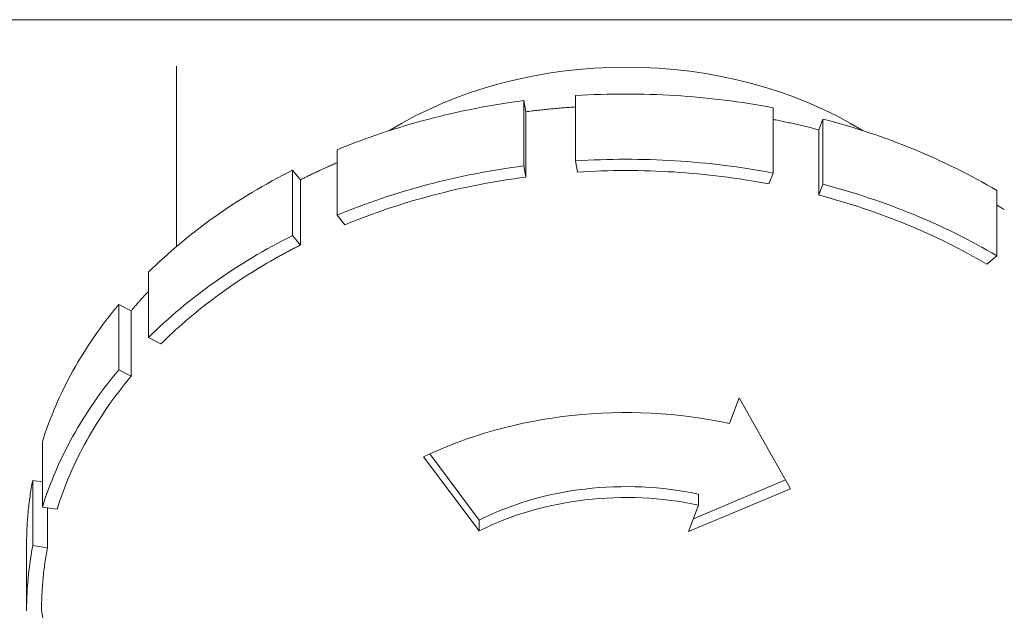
# Model space of a CAD drawing. Header units: millimetres. Extents: x -90830 to 24172, y -102460 to 73669.
# Tile 147 of 198: x 2638 to 2672, y 53300 to 53320. Entities that reach past the tile are written whole.
import ezdxf

# ---------------------------------------------------------------- set-up
doc = ezdxf.new("R2010")
doc.units = ezdxf.units.MM
doc.layers.add('at_Entity', color=253, linetype='Continuous', lineweight=9)

msp = doc.modelspace()

# ---------------------------------------------------------------- linework, layer by layer
at = {"layer": 'at_Entity'}
for p, q in [((2164.415, 53320.138), (3638.113, 53320.138)), ((2643.444, 53318.538), (2643.444, 53312.333)), ((2656.173, 53318.283), (2655.636, 53318.186)), ((2656.715, 53318.362), (2656.173, 53318.283)), ((2657.261, 53318.424), (2656.715, 53318.362)), ((2657.81, 53318.469), (2657.261, 53318.424)), ((2658.361, 53318.495), (2657.81, 53318.469)), ((2658.913, 53318.504), (2658.361, 53318.495)), ((2659.465, 53318.495), (2658.913, 53318.504)), ((2660.016, 53318.469), (2659.465, 53318.495)), ((2660.565, 53318.424), (2660.016, 53318.469)), ((2661.111, 53318.362), (2660.565, 53318.424)), ((2661.653, 53318.283), (2661.111, 53318.362)), ((2662.19, 53318.186), (2661.653, 53318.283)), ((2654.582, 53317.941), (2654.066, 53317.793)), ((2655.105, 53318.072), (2654.582, 53317.941)), ((2655.636, 53318.186), (2655.105, 53318.072)), ((2662.721, 53318.072), (2662.19, 53318.186)), ((2663.245, 53317.941), (2662.721, 53318.072)), ((2663.761, 53317.793), (2663.245, 53317.941)), ((2653.559, 53317.629), (2653.061, 53317.448)), ((2654.066, 53317.793), (2653.559, 53317.629)), ((2657.818, 53317.559), (2657.605, 53317.55)), ((2658.032, 53317.567), (2657.818, 53317.559)), ((2658.246, 53317.573), (2658.032, 53317.567)), ((2658.459, 53317.577), (2658.246, 53317.573)), ((2658.673, 53317.58), (2658.459, 53317.577)), ((2658.887, 53317.581), (2658.673, 53317.58)), ((2659.101, 53317.58), (2658.887, 53317.581)), ((2659.315, 53317.578), (2659.101, 53317.58)), ((2659.529, 53317.574), (2659.315, 53317.578)), ((2659.743, 53317.568), (2659.529, 53317.574)), ((2659.957, 53317.561), (2659.743, 53317.568)), ((2660.17, 53317.552), (2659.957, 53317.561)), ((2664.268, 53317.629), (2663.761, 53317.793)), ((2664.765, 53317.448), (2664.268, 53317.629)), ((2652.575, 53317.252), (2652.1, 53317.04)), ((2653.061, 53317.448), (2652.575, 53317.252)), ((2654.559, 53317.232), (2654.351, 53317.197)), ((2654.769, 53317.265), (2654.559, 53317.232)), ((2654.979, 53317.296), (2654.769, 53317.265)), ((2655.189, 53317.326), (2654.979, 53317.296)), ((2655.399, 53317.354), (2655.189, 53317.326)), ((2655.399, 53317.354), (2655.466, 53316.97)), ((2655.399, 53315.109), (2655.399, 53317.354)), ((2657.391, 53317.539), (2657.178, 53317.526)), ((2657.178, 53317.526), (2657.178, 53315.281)), ((2657.605, 53317.55), (2657.391, 53317.539)), ((2660.384, 53317.542), (2660.17, 53317.552)), ((2660.597, 53317.529), (2660.384, 53317.542)), ((2660.81, 53317.515), (2660.597, 53317.529)), ((2661.023, 53317.5), (2660.81, 53317.515)), ((2661.236, 53317.482), (2661.023, 53317.5)), ((2661.448, 53317.463), (2661.236, 53317.482)), ((2661.66, 53317.443), (2661.448, 53317.463)), ((2661.872, 53317.421), (2661.66, 53317.443)), ((2662.084, 53317.397), (2661.872, 53317.421)), ((2662.295, 53317.371), (2662.084, 53317.397)), ((2662.506, 53317.344), (2662.295, 53317.371)), ((2662.716, 53317.315), (2662.506, 53317.344)), ((2662.926, 53317.285), (2662.716, 53317.315)), ((2663.136, 53317.253), (2662.926, 53317.285)), ((2663.345, 53317.219), (2663.136, 53317.253)), ((2663.554, 53317.184), (2663.345, 53317.219)), ((2665.252, 53317.252), (2664.765, 53317.448)), ((2665.727, 53317.04), (2665.252, 53317.252)), ((2652.1, 53317.04), (2651.638, 53316.814)), ((2652.903, 53316.908), (2652.699, 53316.861)), ((2653.108, 53316.954), (2652.903, 53316.908)), ((2653.314, 53316.999), (2653.108, 53316.954)), ((2653.52, 53317.042), (2653.314, 53316.999)), ((2653.727, 53317.083), (2653.52, 53317.042)), ((2653.934, 53317.123), (2653.727, 53317.083)), ((2654.142, 53317.161), (2653.934, 53317.123)), ((2654.351, 53317.197), (2654.142, 53317.161)), ((2655.519, 53316.977), (2655.466, 53316.97)), ((2655.466, 53314.724), (2655.466, 53316.97)), ((2655.573, 53316.983), (2655.519, 53316.977)), ((2655.626, 53316.99), (2655.573, 53316.983)), ((2655.679, 53316.997), (2655.626, 53316.99)), ((2655.732, 53317.003), (2655.679, 53316.997)), ((2655.786, 53317.01), (2655.732, 53317.003)), ((2655.839, 53317.016), (2655.786, 53317.01)), ((2655.892, 53317.022), (2655.839, 53317.016)), ((2655.946, 53317.028), (2655.892, 53317.022)), ((2655.999, 53317.034), (2655.946, 53317.028)), ((2656.052, 53317.04), (2655.999, 53317.034)), ((2656.106, 53317.045), (2656.052, 53317.04)), ((2656.159, 53317.051), (2656.106, 53317.045)), ((2656.213, 53317.057), (2656.159, 53317.051)), ((2656.266, 53317.062), (2656.213, 53317.057)), ((2656.32, 53317.067), (2656.266, 53317.062)), ((2656.373, 53317.072), (2656.32, 53317.067)), ((2656.427, 53317.077), (2656.373, 53317.072)), ((2656.48, 53317.082), (2656.427, 53317.077)), ((2656.534, 53317.087), (2656.48, 53317.082)), ((2656.587, 53317.092), (2656.534, 53317.087)), ((2656.641, 53317.097), (2656.587, 53317.092)), ((2656.695, 53317.101), (2656.641, 53317.097)), ((2656.748, 53317.106), (2656.695, 53317.101)), ((2656.802, 53317.11), (2656.748, 53317.106)), ((2656.856, 53317.114), (2656.802, 53317.11)), ((2656.909, 53317.118), (2656.856, 53317.114)), ((2656.963, 53317.122), (2656.909, 53317.118)), ((2657.017, 53317.126), (2656.963, 53317.122)), ((2657.07, 53317.13), (2657.017, 53317.126)), ((2657.124, 53317.134), (2657.07, 53317.13)), ((2657.178, 53317.137), (2657.124, 53317.134)), ((2663.762, 53317.147), (2663.554, 53317.184)), ((2663.97, 53317.108), (2663.762, 53317.147)), ((2663.97, 53314.863), (2663.97, 53317.108)), ((2666.189, 53316.814), (2665.727, 53317.04)), ((2651.189, 53316.572), (2650.754, 53316.316)), ((2651.638, 53316.814), (2651.189, 53316.572)), ((2651.488, 53316.542), (2651.289, 53316.483)), ((2651.688, 53316.599), (2651.488, 53316.542)), ((2651.889, 53316.654), (2651.688, 53316.599)), ((2652.09, 53316.708), (2651.889, 53316.654)), ((2652.292, 53316.761), (2652.09, 53316.708)), ((2652.495, 53316.811), (2652.292, 53316.761)), ((2652.699, 53316.861), (2652.495, 53316.811)), ((2664.019, 53316.698), (2663.97, 53316.708)), ((2664.069, 53316.688), (2664.019, 53316.698)), ((2664.119, 53316.678), (2664.069, 53316.688)), ((2664.168, 53316.668), (2664.119, 53316.678)), ((2664.218, 53316.658), (2664.168, 53316.668)), ((2664.267, 53316.648), (2664.218, 53316.658)), ((2664.317, 53316.638), (2664.267, 53316.648)), ((2664.366, 53316.627), (2664.317, 53316.638)), ((2664.415, 53316.617), (2664.366, 53316.627)), ((2664.465, 53316.606), (2664.415, 53316.617)), ((2664.514, 53316.595), (2664.465, 53316.606)), ((2664.563, 53316.585), (2664.514, 53316.595)), ((2664.612, 53316.574), (2664.563, 53316.585)), ((2664.662, 53316.563), (2664.612, 53316.574)), ((2664.711, 53316.552), (2664.662, 53316.563)), ((2664.76, 53316.541), (2664.711, 53316.552)), ((2664.809, 53316.529), (2664.76, 53316.541)), ((2665.54, 53316.349), (2665.687, 53316.721)), ((2665.687, 53316.721), (2665.687, 53314.476)), ((2665.889, 53316.668), (2665.687, 53316.721)), ((2666.09, 53316.612), (2665.889, 53316.668)), ((2666.29, 53316.556), (2666.09, 53316.612)), ((2666.638, 53316.572), (2666.189, 53316.814)), ((2666.49, 53316.497), (2666.29, 53316.556)), ((2667.073, 53316.316), (2666.638, 53316.572)), ((2650.5, 53316.233), (2650.305, 53316.167)), ((2650.696, 53316.298), (2650.5, 53316.233)), ((2650.893, 53316.361), (2650.696, 53316.298)), ((2651.09, 53316.423), (2650.893, 53316.361)), ((2651.289, 53316.483), (2651.09, 53316.423)), ((2664.858, 53316.518), (2664.809, 53316.529)), ((2664.907, 53316.507), (2664.858, 53316.518)), ((2664.956, 53316.495), (2664.907, 53316.507)), ((2665.005, 53316.483), (2664.956, 53316.495)), ((2665.054, 53316.472), (2665.005, 53316.483)), ((2665.103, 53316.46), (2665.054, 53316.472)), ((2665.151, 53316.448), (2665.103, 53316.46)), ((2665.2, 53316.436), (2665.151, 53316.448)), ((2665.249, 53316.424), (2665.2, 53316.436)), ((2665.297, 53316.412), (2665.249, 53316.424)), ((2665.346, 53316.399), (2665.297, 53316.412)), ((2665.395, 53316.387), (2665.346, 53316.399)), ((2665.443, 53316.374), (2665.395, 53316.387)), ((2665.492, 53316.362), (2665.443, 53316.374)), ((2665.54, 53316.349), (2665.492, 53316.362)), ((2665.54, 53314.104), (2665.54, 53316.349)), ((2666.688, 53316.438), (2666.49, 53316.497)), ((2666.886, 53316.376), (2666.688, 53316.438)), ((2667.083, 53316.313), (2666.886, 53316.376)), ((2667.279, 53316.249), (2667.083, 53316.313)), ((2667.474, 53316.183), (2667.279, 53316.249)), ((2649.535, 53315.886), (2649.345, 53315.812)), ((2649.727, 53315.958), (2649.535, 53315.886)), ((2649.919, 53316.029), (2649.727, 53315.958)), ((2650.112, 53316.099), (2649.919, 53316.029)), ((2650.305, 53316.167), (2650.112, 53316.099)), ((2667.668, 53316.115), (2667.474, 53316.183)), ((2667.861, 53316.046), (2667.668, 53316.115)), ((2668.053, 53315.976), (2667.861, 53316.046)), ((2668.245, 53315.904), (2668.053, 53315.976)), ((2668.435, 53315.83), (2668.245, 53315.904)), ((2649.156, 53315.737), (2648.968, 53315.66)), ((2648.968, 53315.66), (2648.968, 53313.415)), ((2649.345, 53315.812), (2649.156, 53315.737)), ((2668.624, 53315.755), (2668.435, 53315.83)), ((2668.813, 53315.679), (2668.624, 53315.755)), ((2669, 53315.601), (2668.813, 53315.679)), ((2669.186, 53315.522), (2669, 53315.601)), ((2648.928, 53315.199), (2648.888, 53315.181)), ((2648.968, 53315.216), (2648.928, 53315.199)), ((2657.391, 53315.293), (2657.178, 53315.281)), ((2657.178, 53315.281), (2657.245, 53314.896)), ((2657.605, 53315.304), (2657.391, 53315.293)), ((2657.818, 53315.314), (2657.605, 53315.304)), ((2658.032, 53315.321), (2657.818, 53315.314)), ((2658.246, 53315.327), (2658.032, 53315.321)), ((2658.459, 53315.332), (2658.246, 53315.327)), ((2658.673, 53315.335), (2658.459, 53315.332)), ((2658.887, 53315.336), (2658.673, 53315.335)), ((2659.101, 53315.335), (2658.887, 53315.336)), ((2659.315, 53315.333), (2659.101, 53315.335)), ((2659.529, 53315.329), (2659.315, 53315.333)), ((2659.743, 53315.323), (2659.529, 53315.329)), ((2659.957, 53315.316), (2659.743, 53315.323)), ((2660.17, 53315.307), (2659.957, 53315.316)), ((2660.384, 53315.296), (2660.17, 53315.307)), ((2660.597, 53315.284), (2660.384, 53315.296)), ((2660.81, 53315.27), (2660.597, 53315.284)), ((2661.023, 53315.254), (2660.81, 53315.27)), ((2661.236, 53315.237), (2661.023, 53315.254)), ((2661.448, 53315.218), (2661.236, 53315.237)), ((2661.66, 53315.198), (2661.448, 53315.218)), ((2661.872, 53315.175), (2661.66, 53315.198)), ((2669.371, 53315.441), (2669.186, 53315.522)), ((2669.555, 53315.359), (2669.371, 53315.441)), ((2669.737, 53315.275), (2669.555, 53315.359)), ((2669.919, 53315.19), (2669.737, 53315.275)), ((2670.099, 53315.103), (2669.919, 53315.19)), ((2647.26, 53314.87), (2647.084, 53314.778)), ((2647.437, 53314.96), (2647.26, 53314.87)), ((2647.437, 53314.96), (2647.706, 53314.629)), ((2647.437, 53312.714), (2647.437, 53314.96)), ((2648.173, 53314.857), (2648.133, 53314.839)), ((2648.212, 53314.876), (2648.173, 53314.857)), ((2648.251, 53314.894), (2648.212, 53314.876)), ((2648.29, 53314.913), (2648.251, 53314.894)), ((2648.33, 53314.931), (2648.29, 53314.913)), ((2648.369, 53314.95), (2648.33, 53314.931)), ((2648.409, 53314.968), (2648.369, 53314.95)), ((2648.449, 53314.986), (2648.409, 53314.968)), ((2648.488, 53315.004), (2648.449, 53314.986)), ((2648.528, 53315.022), (2648.488, 53315.004)), ((2648.568, 53315.04), (2648.528, 53315.022)), ((2648.608, 53315.058), (2648.568, 53315.04)), ((2648.647, 53315.076), (2648.608, 53315.058)), ((2648.687, 53315.094), (2648.647, 53315.076)), ((2648.727, 53315.111), (2648.687, 53315.094)), ((2648.767, 53315.129), (2648.727, 53315.111)), ((2648.808, 53315.147), (2648.767, 53315.129)), ((2648.848, 53315.164), (2648.808, 53315.147)), ((2648.888, 53315.181), (2648.848, 53315.164)), ((2653.934, 53314.877), (2653.727, 53314.838)), ((2654.142, 53314.915), (2653.934, 53314.877)), ((2654.351, 53314.952), (2654.142, 53314.915)), ((2654.559, 53314.986), (2654.351, 53314.952)), ((2654.769, 53315.019), (2654.559, 53314.986)), ((2654.979, 53315.051), (2654.769, 53315.019)), ((2655.189, 53315.081), (2654.979, 53315.051)), ((2655.399, 53315.109), (2655.189, 53315.081)), ((2655.466, 53314.724), (2655.399, 53315.109)), ((2657.451, 53314.908), (2657.245, 53314.896)), ((2657.658, 53314.919), (2657.451, 53314.908)), ((2657.865, 53314.928), (2657.658, 53314.919)), ((2658.072, 53314.935), (2657.865, 53314.928)), ((2658.279, 53314.941), (2658.072, 53314.935)), ((2658.486, 53314.945), (2658.279, 53314.941)), ((2658.693, 53314.947), (2658.486, 53314.945)), ((2658.9, 53314.948), (2658.693, 53314.947)), ((2659.107, 53314.947), (2658.9, 53314.948)), ((2659.315, 53314.945), (2659.107, 53314.947)), ((2659.522, 53314.941), (2659.315, 53314.945)), ((2659.729, 53314.936), (2659.522, 53314.941)), ((2659.936, 53314.929), (2659.729, 53314.936)), ((2660.143, 53314.92), (2659.936, 53314.929)), ((2660.349, 53314.909), (2660.143, 53314.92)), ((2660.556, 53314.898), (2660.349, 53314.909)), ((2660.762, 53314.884), (2660.556, 53314.898)), ((2660.969, 53314.869), (2660.762, 53314.884)), ((2661.175, 53314.852), (2660.969, 53314.869)), ((2661.38, 53314.834), (2661.175, 53314.852)), ((2662.084, 53315.151), (2661.872, 53315.175)), ((2662.295, 53315.126), (2662.084, 53315.151)), ((2662.506, 53315.099), (2662.295, 53315.126)), ((2662.716, 53315.07), (2662.506, 53315.099)), ((2662.926, 53315.039), (2662.716, 53315.07)), ((2663.136, 53315.007), (2662.926, 53315.039)), ((2663.345, 53314.974), (2663.136, 53315.007)), ((2663.554, 53314.938), (2663.345, 53314.974)), ((2663.762, 53314.901), (2663.554, 53314.938)), ((2663.97, 53314.863), (2663.762, 53314.901)), ((2663.823, 53314.491), (2663.97, 53314.863)), ((2670.278, 53315.015), (2670.099, 53315.103)), ((2670.456, 53314.926), (2670.278, 53315.015)), ((2670.633, 53314.836), (2670.456, 53314.926)), ((2646.736, 53314.591), (2646.564, 53314.495)), ((2646.909, 53314.685), (2646.736, 53314.591)), ((2647.084, 53314.778), (2646.909, 53314.685)), ((2647.744, 53314.648), (2647.706, 53314.629)), ((2647.706, 53312.383), (2647.706, 53314.629)), ((2647.783, 53314.668), (2647.744, 53314.648)), ((2647.822, 53314.687), (2647.783, 53314.668)), ((2647.86, 53314.706), (2647.822, 53314.687)), ((2647.899, 53314.725), (2647.86, 53314.706)), ((2647.938, 53314.744), (2647.899, 53314.725)), ((2647.977, 53314.763), (2647.938, 53314.744)), ((2648.016, 53314.782), (2647.977, 53314.763)), ((2648.055, 53314.801), (2648.016, 53314.782)), ((2648.094, 53314.82), (2648.055, 53314.801)), ((2648.133, 53314.839), (2648.094, 53314.82)), ((2652.292, 53314.515), (2652.09, 53314.463)), ((2652.495, 53314.566), (2652.292, 53314.515)), ((2652.699, 53314.615), (2652.495, 53314.566)), ((2652.903, 53314.663), (2652.699, 53314.615)), ((2653.108, 53314.709), (2652.903, 53314.663)), ((2653.314, 53314.753), (2653.108, 53314.709)), ((2653.52, 53314.796), (2653.314, 53314.753)), ((2653.727, 53314.838), (2653.52, 53314.796)), ((2654.249, 53314.536), (2654.048, 53314.499)), ((2654.451, 53314.571), (2654.249, 53314.536)), ((2654.653, 53314.605), (2654.451, 53314.571)), ((2654.856, 53314.637), (2654.653, 53314.605)), ((2655.059, 53314.668), (2654.856, 53314.637)), ((2655.262, 53314.697), (2655.059, 53314.668)), ((2655.466, 53314.724), (2655.262, 53314.697)), ((2661.586, 53314.814), (2661.38, 53314.834)), ((2661.791, 53314.793), (2661.586, 53314.814)), ((2661.996, 53314.769), (2661.791, 53314.793)), ((2662.2, 53314.745), (2661.996, 53314.769)), ((2662.405, 53314.719), (2662.2, 53314.745)), ((2662.609, 53314.691), (2662.405, 53314.719)), ((2662.812, 53314.661), (2662.609, 53314.691)), ((2663.015, 53314.63), (2662.812, 53314.661)), ((2663.218, 53314.598), (2663.015, 53314.63)), ((2663.42, 53314.564), (2663.218, 53314.598)), ((2663.621, 53314.528), (2663.42, 53314.564)), ((2663.823, 53314.491), (2663.621, 53314.528)), ((2670.808, 53314.744), (2670.633, 53314.836)), ((2670.982, 53314.65), (2670.808, 53314.744)), ((2671.155, 53314.555), (2670.982, 53314.65)), ((2671.327, 53314.459), (2671.155, 53314.555)), ((2646.056, 53314.201), (2645.889, 53314.1)), ((2646.224, 53314.3), (2646.056, 53314.201)), ((2646.393, 53314.398), (2646.224, 53314.3)), ((2646.564, 53314.495), (2646.393, 53314.398)), ((2651.09, 53314.177), (2650.893, 53314.116)), ((2651.289, 53314.238), (2651.09, 53314.177)), ((2651.488, 53314.296), (2651.289, 53314.238)), ((2651.688, 53314.353), (2651.488, 53314.296)), ((2651.889, 53314.409), (2651.688, 53314.353)), ((2652.09, 53314.463), (2651.889, 53314.409)), ((2652.654, 53314.197), (2652.458, 53314.148)), ((2652.851, 53314.245), (2652.654, 53314.197)), ((2653.049, 53314.291), (2652.851, 53314.245)), ((2653.248, 53314.336), (2653.049, 53314.291)), ((2653.447, 53314.379), (2653.248, 53314.336)), ((2653.647, 53314.421), (2653.447, 53314.379)), ((2653.847, 53314.461), (2653.647, 53314.421)), ((2654.048, 53314.499), (2653.847, 53314.461)), ((2665.687, 53314.476), (2665.54, 53314.104)), ((2665.889, 53314.422), (2665.687, 53314.476)), ((2666.09, 53314.367), (2665.889, 53314.422)), ((2666.29, 53314.31), (2666.09, 53314.367)), ((2666.49, 53314.252), (2666.29, 53314.31)), ((2666.688, 53314.192), (2666.49, 53314.252)), ((2666.886, 53314.131), (2666.688, 53314.192)), ((2671.497, 53314.362), (2671.327, 53314.459)), ((2671.666, 53314.263), (2671.497, 53314.362)), ((2671.666, 53312.018), (2671.666, 53314.263)), ((2645.56, 53313.894), (2645.398, 53313.789)), ((2645.724, 53313.997), (2645.56, 53313.894)), ((2645.889, 53314.1), (2645.724, 53313.997)), ((2650.112, 53313.853), (2649.919, 53313.784)), ((2650.305, 53313.921), (2650.112, 53313.853)), ((2650.5, 53313.988), (2650.305, 53313.921)), ((2650.696, 53314.052), (2650.5, 53313.988)), ((2650.893, 53314.116), (2650.696, 53314.052)), ((2651.486, 53313.879), (2651.293, 53313.821)), ((2651.678, 53313.936), (2651.486, 53313.879)), ((2651.872, 53313.991), (2651.678, 53313.936)), ((2652.067, 53314.045), (2651.872, 53313.991)), ((2652.262, 53314.097), (2652.067, 53314.045)), ((2652.458, 53314.148), (2652.262, 53314.097)), ((2665.735, 53314.052), (2665.54, 53314.104)), ((2665.93, 53313.998), (2665.735, 53314.052)), ((2666.124, 53313.943), (2665.93, 53313.998)), ((2666.317, 53313.887), (2666.124, 53313.943)), ((2666.509, 53313.829), (2666.317, 53313.887)), ((2667.083, 53314.068), (2666.886, 53314.131)), ((2667.279, 53314.003), (2667.083, 53314.068)), ((2667.474, 53313.937), (2667.279, 53314.003)), ((2667.668, 53313.87), (2667.474, 53313.937)), ((2667.861, 53313.801), (2667.668, 53313.87)), ((2645.078, 53313.576), (2644.92, 53313.468)), ((2645.237, 53313.683), (2645.078, 53313.576)), ((2645.398, 53313.789), (2645.237, 53313.683)), ((2649.156, 53313.492), (2648.968, 53313.415)), ((2649.345, 53313.567), (2649.156, 53313.492)), ((2649.535, 53313.641), (2649.345, 53313.567)), ((2649.727, 53313.713), (2649.535, 53313.641)), ((2649.919, 53313.784), (2649.727, 53313.713)), ((2650.345, 53313.508), (2650.158, 53313.441)), ((2650.533, 53313.573), (2650.345, 53313.508)), ((2650.722, 53313.637), (2650.533, 53313.573)), ((2650.912, 53313.7), (2650.722, 53313.637)), ((2651.102, 53313.761), (2650.912, 53313.7)), ((2651.293, 53313.821), (2651.102, 53313.761)), ((2666.7, 53313.769), (2666.509, 53313.829)), ((2666.891, 53313.708), (2666.7, 53313.769)), ((2667.081, 53313.645), (2666.891, 53313.708)), ((2667.27, 53313.581), (2667.081, 53313.645)), ((2667.458, 53313.516), (2667.27, 53313.581)), ((2667.645, 53313.449), (2667.458, 53313.516)), ((2668.053, 53313.73), (2667.861, 53313.801)), ((2668.245, 53313.658), (2668.053, 53313.73)), ((2668.435, 53313.585), (2668.245, 53313.658)), ((2668.624, 53313.51), (2668.435, 53313.585)), ((2668.813, 53313.434), (2668.624, 53313.51)), ((2671.699, 53313.746), (2671.666, 53313.766)), ((2671.732, 53313.725), (2671.699, 53313.746)), ((2671.764, 53313.705), (2671.732, 53313.725)), ((2671.797, 53313.684), (2671.764, 53313.705)), ((2671.83, 53313.664), (2671.797, 53313.684)), ((2671.862, 53313.643), (2671.83, 53313.664)), ((2671.895, 53313.623), (2671.862, 53313.643)), ((2671.927, 53313.602), (2671.895, 53313.623)), ((2644.608, 53313.247), (2644.455, 53313.135)), ((2644.763, 53313.358), (2644.608, 53313.247)), ((2644.92, 53313.468), (2644.763, 53313.358)), ((2648.968, 53313.415), (2649.238, 53313.084)), ((2649.42, 53313.158), (2649.238, 53313.084)), ((2649.603, 53313.231), (2649.42, 53313.158)), ((2649.787, 53313.302), (2649.603, 53313.231)), ((2649.972, 53313.372), (2649.787, 53313.302)), ((2650.158, 53313.441), (2649.972, 53313.372)), ((2667.831, 53313.381), (2667.645, 53313.449)), ((2668.016, 53313.311), (2667.831, 53313.381)), ((2668.2, 53313.24), (2668.016, 53313.311)), ((2668.384, 53313.167), (2668.2, 53313.24)), ((2668.566, 53313.093), (2668.384, 53313.167)), ((2669, 53313.356), (2668.813, 53313.434)), ((2669.186, 53313.276), (2669, 53313.356)), ((2669.371, 53313.196), (2669.186, 53313.276)), ((2669.555, 53313.113), (2669.371, 53313.196)), ((2644.153, 53312.907), (2644.004, 53312.791)), ((2644.303, 53313.022), (2644.153, 53312.907)), ((2644.455, 53313.135), (2644.303, 53313.022)), ((2668.747, 53313.018), (2668.566, 53313.093)), ((2668.927, 53312.941), (2668.747, 53313.018)), ((2669.107, 53312.863), (2668.927, 53312.941)), ((2669.285, 53312.783), (2669.107, 53312.863)), ((2669.737, 53313.03), (2669.555, 53313.113)), ((2669.919, 53312.945), (2669.737, 53313.03)), ((2670.099, 53312.858), (2669.919, 53312.945)), ((2670.278, 53312.77), (2670.099, 53312.858)), ((2643.712, 53312.557), (2643.568, 53312.438)), ((2643.857, 53312.675), (2643.712, 53312.557)), ((2644.004, 53312.791), (2643.857, 53312.675)), ((2647.084, 53312.533), (2646.909, 53312.44)), ((2647.26, 53312.624), (2647.084, 53312.533)), ((2647.437, 53312.714), (2647.26, 53312.624)), ((2647.706, 53312.383), (2647.437, 53312.714)), ((2669.462, 53312.702), (2669.285, 53312.783)), ((2669.637, 53312.62), (2669.462, 53312.702)), ((2669.812, 53312.536), (2669.637, 53312.62)), ((2669.986, 53312.451), (2669.812, 53312.536)), ((2670.456, 53312.681), (2670.278, 53312.77)), ((2670.633, 53312.59), (2670.456, 53312.681)), ((2670.808, 53312.498), (2670.633, 53312.59)), ((2670.982, 53312.405), (2670.808, 53312.498)), ((2643.286, 53312.196), (2643.147, 53312.074)), ((2643.426, 53312.317), (2643.286, 53312.196)), ((2643.568, 53312.438), (2643.426, 53312.317)), ((2646.393, 53312.153), (2646.224, 53312.055)), ((2646.564, 53312.25), (2646.393, 53312.153)), ((2646.736, 53312.346), (2646.564, 53312.25)), ((2646.909, 53312.44), (2646.736, 53312.346)), ((2647.255, 53312.149), (2647.223, 53312.132)), ((2647.287, 53312.166), (2647.255, 53312.149)), ((2647.319, 53312.183), (2647.287, 53312.166)), ((2647.351, 53312.2), (2647.319, 53312.183)), ((2647.383, 53312.217), (2647.351, 53312.2)), ((2647.415, 53312.234), (2647.383, 53312.217)), ((2647.447, 53312.251), (2647.415, 53312.234)), ((2647.479, 53312.267), (2647.447, 53312.251)), ((2647.512, 53312.284), (2647.479, 53312.267)), ((2647.544, 53312.301), (2647.512, 53312.284)), ((2647.576, 53312.317), (2647.544, 53312.301)), ((2647.608, 53312.334), (2647.576, 53312.317)), ((2647.641, 53312.351), (2647.608, 53312.334)), ((2647.673, 53312.367), (2647.641, 53312.351)), ((2647.706, 53312.383), (2647.673, 53312.367)), ((2670.158, 53312.365), (2669.986, 53312.451)), ((2670.329, 53312.277), (2670.158, 53312.365)), ((2670.499, 53312.188), (2670.329, 53312.277)), ((2670.668, 53312.097), (2670.499, 53312.188)), ((2671.155, 53312.31), (2670.982, 53312.405)), ((2671.327, 53312.214), (2671.155, 53312.31)), ((2671.497, 53312.116), (2671.327, 53312.214)), ((2642.874, 53311.826), (2642.741, 53311.7)), ((2643.01, 53311.95), (2642.874, 53311.826)), ((2643.147, 53312.074), (2643.01, 53311.95)), ((2645.889, 53311.854), (2645.724, 53311.752)), ((2646.056, 53311.955), (2645.889, 53311.854)), ((2646.224, 53312.055), (2646.056, 53311.955)), ((2646.688, 53311.835), (2646.555, 53311.757)), ((2646.719, 53311.852), (2646.688, 53311.835)), ((2646.75, 53311.87), (2646.719, 53311.852)), ((2646.781, 53311.888), (2646.75, 53311.87)), ((2646.813, 53311.906), (2646.781, 53311.888)), ((2646.844, 53311.923), (2646.813, 53311.906)), ((2646.875, 53311.941), (2646.844, 53311.923)), ((2646.907, 53311.959), (2646.875, 53311.941)), ((2646.938, 53311.976), (2646.907, 53311.959)), ((2646.969, 53311.994), (2646.938, 53311.976)), ((2647.001, 53312.011), (2646.969, 53311.994)), ((2647.033, 53312.029), (2647.001, 53312.011)), ((2647.064, 53312.046), (2647.033, 53312.029)), ((2647.096, 53312.063), (2647.064, 53312.046)), ((2647.128, 53312.081), (2647.096, 53312.063)), ((2647.159, 53312.098), (2647.128, 53312.081)), ((2647.191, 53312.115), (2647.159, 53312.098)), ((2647.223, 53312.132), (2647.191, 53312.115)), ((2670.835, 53312.006), (2670.668, 53312.097)), ((2671.002, 53311.913), (2670.835, 53312.006)), ((2671.167, 53311.819), (2671.002, 53311.913)), ((2671.33, 53311.723), (2671.167, 53311.819)), ((2671.33, 53311.723), (2671.666, 53312.018)), ((2671.666, 53312.018), (2671.497, 53312.116)), ((2642.609, 53311.574), (2642.479, 53311.446)), ((2642.741, 53311.7), (2642.609, 53311.574)), ((2645.398, 53311.544), (2645.237, 53311.438)), ((2645.56, 53311.649), (2645.398, 53311.544)), ((2645.724, 53311.752), (2645.56, 53311.649)), ((2646.161, 53311.521), (2646.032, 53311.44)), ((2646.291, 53311.6), (2646.161, 53311.521)), ((2646.423, 53311.679), (2646.291, 53311.6)), ((2646.555, 53311.757), (2646.423, 53311.679)), ((2642.479, 53311.446), (2642.479, 53309.201)), ((2644.92, 53311.222), (2644.763, 53311.113)), ((2645.078, 53311.331), (2644.92, 53311.222)), ((2645.237, 53311.438), (2645.078, 53311.331)), ((2645.649, 53311.194), (2645.523, 53311.11)), ((2645.775, 53311.277), (2645.649, 53311.194)), ((2645.903, 53311.359), (2645.775, 53311.277)), ((2646.032, 53311.44), (2645.903, 53311.359)), ((2642.479, 53310.79), (2642.459, 53310.769)), ((2644.455, 53310.89), (2644.303, 53310.776)), ((2644.608, 53311.002), (2644.455, 53310.89)), ((2644.763, 53311.113), (2644.608, 53311.002)), ((2645.151, 53310.855), (2645.029, 53310.768)), ((2645.274, 53310.941), (2645.151, 53310.855)), ((2645.398, 53311.026), (2645.274, 53310.941)), ((2645.523, 53311.11), (2645.398, 53311.026)), ((2642.175, 53310.457), (2642.156, 53310.436)), ((2642.194, 53310.478), (2642.175, 53310.457)), ((2642.212, 53310.499), (2642.194, 53310.478)), ((2642.231, 53310.52), (2642.212, 53310.499)), ((2642.25, 53310.541), (2642.231, 53310.52)), ((2642.269, 53310.562), (2642.25, 53310.541)), ((2642.287, 53310.582), (2642.269, 53310.562)), ((2642.306, 53310.603), (2642.287, 53310.582)), ((2642.325, 53310.624), (2642.306, 53310.603)), ((2642.344, 53310.645), (2642.325, 53310.624)), ((2642.363, 53310.666), (2642.344, 53310.645)), ((2642.382, 53310.686), (2642.363, 53310.666)), ((2642.402, 53310.707), (2642.382, 53310.686)), ((2642.421, 53310.728), (2642.402, 53310.707)), ((2642.44, 53310.749), (2642.421, 53310.728)), ((2642.459, 53310.769), (2642.44, 53310.749)), ((2644.004, 53310.546), (2643.857, 53310.429)), ((2644.153, 53310.662), (2644.004, 53310.546)), ((2644.303, 53310.776), (2644.153, 53310.662)), ((2644.669, 53310.503), (2644.551, 53310.413)), ((2644.788, 53310.592), (2644.669, 53310.503)), ((2644.908, 53310.68), (2644.788, 53310.592)), ((2645.029, 53310.768), (2644.908, 53310.68)), ((2641.345, 53310.202), (2641.234, 53310.064)), ((2641.458, 53310.338), (2641.345, 53310.202)), ((2641.458, 53310.338), (2641.883, 53310.118)), ((2641.458, 53308.093), (2641.458, 53310.338)), ((2641.901, 53310.139), (2641.883, 53310.118)), ((2641.883, 53307.873), (2641.883, 53310.118)), ((2641.919, 53310.161), (2641.901, 53310.139)), ((2641.937, 53310.182), (2641.919, 53310.161)), ((2641.955, 53310.203), (2641.937, 53310.182)), ((2641.973, 53310.225), (2641.955, 53310.203)), ((2641.991, 53310.246), (2641.973, 53310.225)), ((2642.009, 53310.267), (2641.991, 53310.246)), ((2642.028, 53310.288), (2642.009, 53310.267)), ((2642.046, 53310.309), (2642.028, 53310.288)), ((2642.064, 53310.331), (2642.046, 53310.309)), ((2642.083, 53310.352), (2642.064, 53310.331)), ((2642.101, 53310.373), (2642.083, 53310.352)), ((2642.119, 53310.394), (2642.101, 53310.373)), ((2642.138, 53310.415), (2642.119, 53310.394)), ((2642.156, 53310.436), (2642.138, 53310.415)), ((2643.568, 53310.192), (2643.426, 53310.072)), ((2643.712, 53310.311), (2643.568, 53310.192)), ((2643.857, 53310.429), (2643.712, 53310.311)), ((2644.202, 53310.139), (2644.088, 53310.046)), ((2644.317, 53310.231), (2644.202, 53310.139)), ((2644.433, 53310.322), (2644.317, 53310.231)), ((2644.551, 53310.413), (2644.433, 53310.322)), ((2641.018, 53309.787), (2640.912, 53309.647)), ((2641.125, 53309.926), (2641.018, 53309.787)), ((2641.234, 53310.064), (2641.125, 53309.926)), ((2643.147, 53309.828), (2643.01, 53309.705)), ((2643.286, 53309.951), (2643.147, 53309.828)), ((2643.426, 53310.072), (2643.286, 53309.951)), ((2643.752, 53309.764), (2643.642, 53309.668)), ((2643.863, 53309.859), (2643.752, 53309.764)), ((2643.975, 53309.953), (2643.863, 53309.859)), ((2644.088, 53310.046), (2643.975, 53309.953)), ((2640.809, 53309.506), (2640.707, 53309.365)), ((2640.912, 53309.647), (2640.809, 53309.506)), ((2642.741, 53309.455), (2642.609, 53309.328)), ((2642.874, 53309.581), (2642.741, 53309.455)), ((2643.01, 53309.705), (2642.874, 53309.581)), ((2643.426, 53309.475), (2643.319, 53309.378)), ((2643.534, 53309.572), (2643.426, 53309.475)), ((2643.642, 53309.668), (2643.534, 53309.572)), ((2640.608, 53309.222), (2640.51, 53309.079)), ((2640.707, 53309.365), (2640.608, 53309.222)), ((2642.609, 53309.328), (2642.479, 53309.201)), ((2642.479, 53309.201), (2642.904, 53308.981)), ((2643.109, 53309.181), (2643.006, 53309.081)), ((2643.214, 53309.279), (2643.109, 53309.181)), ((2643.319, 53309.378), (2643.214, 53309.279)), ((2640.321, 53308.791), (2640.229, 53308.646)), ((2640.414, 53308.935), (2640.321, 53308.791)), ((2640.51, 53309.079), (2640.414, 53308.935)), ((2643.006, 53309.081), (2642.904, 53308.981)), ((2640.14, 53308.5), (2640.052, 53308.353)), ((2640.229, 53308.646), (2640.14, 53308.5)), ((2639.966, 53308.206), (2639.883, 53308.057)), ((2640.052, 53308.353), (2639.966, 53308.206)), ((2641.458, 53308.093), (2641.345, 53307.956)), ((2641.883, 53307.873), (2641.458, 53308.093)), ((2639.722, 53307.76), (2639.645, 53307.61)), ((2639.801, 53307.909), (2639.722, 53307.76)), ((2639.883, 53308.057), (2639.801, 53307.909)), ((2641.234, 53307.819), (2641.125, 53307.681)), ((2641.345, 53307.956), (2641.234, 53307.819)), ((2641.774, 53307.74), (2641.667, 53307.607)), ((2641.883, 53307.873), (2641.774, 53307.74)), ((2639.569, 53307.459), (2639.496, 53307.308)), ((2639.645, 53307.61), (2639.569, 53307.459)), ((2640.912, 53307.402), (2640.809, 53307.261)), ((2641.018, 53307.541), (2640.912, 53307.402)), ((2641.125, 53307.681), (2641.018, 53307.541)), ((2641.561, 53307.473), (2641.457, 53307.339)), ((2641.667, 53307.607), (2641.561, 53307.473)), ((2639.425, 53307.156), (2639.356, 53307.004)), ((2639.496, 53307.308), (2639.425, 53307.156)), ((2640.707, 53307.119), (2640.608, 53306.977)), ((2640.809, 53307.261), (2640.707, 53307.119)), ((2641.255, 53307.067), (2641.157, 53306.93)), ((2641.355, 53307.203), (2641.255, 53307.067)), ((2641.457, 53307.339), (2641.355, 53307.203)), ((2662.474, 53306.248), (2662.805, 53307.124)), ((2662.805, 53307.124), (2664.57, 53304.001)), ((2639.289, 53306.852), (2639.224, 53306.698)), ((2639.356, 53307.004), (2639.289, 53306.852)), ((2640.51, 53306.834), (2640.414, 53306.69)), ((2640.608, 53306.977), (2640.51, 53306.834)), ((2641.061, 53306.792), (2640.966, 53306.653)), ((2641.157, 53306.93), (2641.061, 53306.792)), ((2639.101, 53306.39), (2639.043, 53306.236)), ((2639.162, 53306.545), (2639.101, 53306.39)), ((2639.224, 53306.698), (2639.162, 53306.545)), ((2640.229, 53306.4), (2640.14, 53306.254)), ((2640.321, 53306.545), (2640.229, 53306.4)), ((2640.414, 53306.69), (2640.321, 53306.545)), ((2640.874, 53306.514), (2640.783, 53306.374)), ((2640.966, 53306.653), (2640.874, 53306.514)), ((2656.039, 53306.38), (2655.706, 53306.319)), ((2656.373, 53306.433), (2656.039, 53306.38)), ((2656.71, 53306.48), (2656.373, 53306.433)), ((2657.048, 53306.52), (2656.71, 53306.48)), ((2657.388, 53306.554), (2657.048, 53306.52)), ((2657.728, 53306.581), (2657.388, 53306.554)), ((2658.069, 53306.601), (2657.728, 53306.581)), ((2658.411, 53306.614), (2658.069, 53306.601)), ((2658.754, 53306.62), (2658.411, 53306.614)), ((2659.096, 53306.62), (2658.754, 53306.62)), ((2659.438, 53306.613), (2659.096, 53306.62)), ((2659.78, 53306.599), (2659.438, 53306.613)), ((2660.121, 53306.579), (2659.78, 53306.599)), ((2660.462, 53306.552), (2660.121, 53306.579)), ((2660.801, 53306.518), (2660.462, 53306.552)), ((2661.139, 53306.477), (2660.801, 53306.518)), ((2661.476, 53306.43), (2661.139, 53306.477)), ((2661.81, 53306.376), (2661.476, 53306.43)), ((2638.986, 53306.081), (2638.932, 53305.925)), ((2639.043, 53306.236), (2638.986, 53306.081)), ((2640.052, 53306.108), (2639.966, 53305.96)), ((2640.14, 53306.254), (2640.052, 53306.108)), ((2640.608, 53306.092), (2640.523, 53305.95)), ((2640.694, 53306.233), (2640.608, 53306.092)), ((2640.783, 53306.374), (2640.694, 53306.233)), ((2654.721, 53306.1), (2654.399, 53306.014)), ((2655.047, 53306.18), (2654.721, 53306.1)), ((2655.375, 53306.253), (2655.047, 53306.18)), ((2655.706, 53306.319), (2655.375, 53306.253)), ((2662.143, 53306.315), (2661.81, 53306.376)), ((2662.474, 53306.248), (2662.143, 53306.315)), ((2638.88, 53305.769), (2638.83, 53305.613)), ((2638.932, 53305.925), (2638.88, 53305.769)), ((2639.883, 53305.812), (2639.801, 53305.663)), ((2639.966, 53305.96), (2639.883, 53305.812)), ((2640.44, 53305.807), (2640.359, 53305.663)), ((2640.523, 53305.95), (2640.44, 53305.807)), ((2653.45, 53305.718), (2653.142, 53305.607)), ((2653.763, 53305.823), (2653.45, 53305.718)), ((2654.079, 53305.921), (2653.763, 53305.823)), ((2654.399, 53306.014), (2654.079, 53305.921)), ((2638.83, 53305.613), (2638.83, 53303.367)), ((2639.645, 53305.364), (2639.569, 53305.214)), ((2639.722, 53305.514), (2639.645, 53305.364)), ((2639.801, 53305.663), (2639.722, 53305.514)), ((2640.203, 53305.375), (2640.128, 53305.23)), ((2640.28, 53305.519), (2640.203, 53305.375)), ((2640.359, 53305.663), (2640.28, 53305.519)), ((2652.536, 53305.366), (2652.24, 53305.237)), ((2652.837, 53305.49), (2652.536, 53305.366)), ((2653.142, 53305.607), (2652.837, 53305.49)), ((2639.496, 53305.063), (2639.425, 53304.911)), ((2639.569, 53305.214), (2639.496, 53305.063)), ((2640.055, 53305.084), (2639.984, 53304.938)), ((2640.128, 53305.23), (2640.055, 53305.084)), ((2652.24, 53305.237), (2651.948, 53305.103)), ((2653.855, 53302.548), (2651.948, 53305.103)), ((2652.156, 53305.199), (2653.855, 53302.922)), ((2639.356, 53304.759), (2639.289, 53304.606)), ((2639.425, 53304.911), (2639.356, 53304.759)), ((2639.915, 53304.791), (2639.848, 53304.644)), ((2639.984, 53304.938), (2639.915, 53304.791)), ((2639.224, 53304.453), (2639.162, 53304.299)), ((2639.289, 53304.606), (2639.224, 53304.453)), ((2639.721, 53304.347), (2639.66, 53304.198)), ((2639.784, 53304.496), (2639.721, 53304.347)), ((2639.848, 53304.644), (2639.784, 53304.496)), ((2638.449, 53304.014), (2638.438, 53303.945)), ((2638.461, 53304.083), (2638.449, 53304.014)), ((2638.473, 53304.151), (2638.461, 53304.083)), ((2638.485, 53304.22), (2638.473, 53304.151)), ((2638.498, 53304.288), (2638.485, 53304.22)), ((2638.498, 53304.288), (2638.83, 53304.242)), ((2638.498, 53302.043), (2638.498, 53304.288)), ((2639.101, 53304.145), (2639.043, 53303.99)), ((2639.162, 53304.299), (2639.101, 53304.145)), ((2639.601, 53304.049), (2639.544, 53303.899)), ((2639.66, 53304.198), (2639.601, 53304.049)), ((2657.746, 53304.016), (2657.502, 53303.99)), ((2657.991, 53304.038), (2657.746, 53304.016)), ((2658.237, 53304.054), (2657.991, 53304.038)), ((2658.483, 53304.065), (2658.237, 53304.054)), ((2658.73, 53304.071), (2658.483, 53304.065)), ((2658.976, 53304.072), (2658.73, 53304.071)), ((2659.223, 53304.069), (2658.976, 53304.072)), ((2659.469, 53304.06), (2659.223, 53304.069)), ((2659.715, 53304.046), (2659.469, 53304.06)), ((2659.96, 53304.027), (2659.715, 53304.046)), ((2660.205, 53304.004), (2659.96, 53304.027)), ((2661.232, 53302.968), (2664.399, 53304.303)), ((2638.396, 53303.67), (2638.387, 53303.601)), ((2638.406, 53303.739), (2638.396, 53303.67)), ((2638.416, 53303.808), (2638.406, 53303.739)), ((2638.427, 53303.876), (2638.416, 53303.808)), ((2638.438, 53303.945), (2638.427, 53303.876)), ((2638.932, 53303.68), (2638.88, 53303.524)), ((2638.986, 53303.835), (2638.932, 53303.68)), ((2639.043, 53303.99), (2638.986, 53303.835)), ((2639.49, 53303.749), (2639.437, 53303.599)), ((2639.544, 53303.899), (2639.49, 53303.749)), ((2655.832, 53303.67), (2655.602, 53303.605)), ((2656.066, 53303.73), (2655.832, 53303.67)), ((2656.301, 53303.786), (2656.066, 53303.73)), ((2656.538, 53303.836), (2656.301, 53303.786)), ((2656.777, 53303.882), (2656.538, 53303.836)), ((2657.017, 53303.923), (2656.777, 53303.882)), ((2657.259, 53303.959), (2657.017, 53303.923)), ((2657.502, 53303.99), (2657.259, 53303.959)), ((2658.237, 53303.68), (2657.991, 53303.663)), ((2658.483, 53303.691), (2658.237, 53303.68)), ((2658.73, 53303.697), (2658.483, 53303.691)), ((2658.976, 53303.698), (2658.73, 53303.697)), ((2659.223, 53303.694), (2658.976, 53303.698)), ((2659.469, 53303.686), (2659.223, 53303.694)), ((2659.715, 53303.672), (2659.469, 53303.686)), ((2659.96, 53303.653), (2659.715, 53303.672)), ((2660.448, 53303.975), (2660.205, 53304.004)), ((2660.691, 53303.941), (2660.448, 53303.975)), ((2660.932, 53303.903), (2660.691, 53303.941)), ((2661.172, 53303.859), (2660.932, 53303.903)), ((2664.57, 53304.001), (2661.064, 53302.523)), ((2661.41, 53303.811), (2661.172, 53303.859)), ((2661.41, 53303.437), (2661.41, 53303.811)), ((2638.362, 53303.394), (2638.354, 53303.325)), ((2638.37, 53303.463), (2638.362, 53303.394)), ((2638.378, 53303.532), (2638.37, 53303.463)), ((2638.387, 53303.601), (2638.378, 53303.532)), ((2638.88, 53303.524), (2638.83, 53303.367)), ((2638.83, 53303.367), (2639.338, 53303.296)), ((2639.005, 53301.972), (2639.005, 53303.343)), ((2639.386, 53303.448), (2639.338, 53303.296)), ((2639.437, 53303.599), (2639.386, 53303.448)), ((2654.924, 53303.382), (2654.704, 53303.299)), ((2655.147, 53303.461), (2654.924, 53303.382)), ((2655.373, 53303.535), (2655.147, 53303.461)), ((2655.602, 53303.605), (2655.373, 53303.535)), ((2656.066, 53303.356), (2655.832, 53303.296)), ((2656.301, 53303.411), (2656.066, 53303.356)), ((2656.538, 53303.462), (2656.301, 53303.411)), ((2656.777, 53303.508), (2656.538, 53303.462)), ((2657.017, 53303.549), (2656.777, 53303.508)), ((2657.259, 53303.585), (2657.017, 53303.549)), ((2657.502, 53303.616), (2657.259, 53303.585)), ((2657.746, 53303.642), (2657.502, 53303.616)), ((2657.991, 53303.663), (2657.746, 53303.642)), ((2660.205, 53303.629), (2659.96, 53303.653)), ((2660.448, 53303.601), (2660.205, 53303.629)), ((2660.691, 53303.567), (2660.448, 53303.601)), ((2660.932, 53303.528), (2660.691, 53303.567)), ((2661.172, 53303.485), (2660.932, 53303.528)), ((2661.064, 53302.523), (2661.41, 53303.437)), ((2661.41, 53303.437), (2661.172, 53303.485)), ((2638.328, 53303.049), (2638.322, 53302.98)), ((2638.334, 53303.118), (2638.328, 53303.049)), ((2638.34, 53303.187), (2638.334, 53303.118)), ((2638.347, 53303.256), (2638.34, 53303.187)), ((2638.354, 53303.325), (2638.347, 53303.256)), ((2654.062, 53303.023), (2653.855, 53302.922)), ((2654.272, 53303.119), (2654.062, 53303.023)), ((2654.486, 53303.212), (2654.272, 53303.119)), ((2654.704, 53303.299), (2654.486, 53303.212)), ((2654.924, 53303.008), (2654.704, 53302.925)), ((2655.147, 53303.087), (2654.924, 53303.008)), ((2655.373, 53303.161), (2655.147, 53303.087)), ((2655.602, 53303.231), (2655.373, 53303.161)), ((2655.832, 53303.296), (2655.602, 53303.231)), ((2638.304, 53302.703), (2638.301, 53302.634)), ((2638.308, 53302.772), (2638.304, 53302.703)), ((2638.313, 53302.841), (2638.308, 53302.772)), ((2638.317, 53302.911), (2638.313, 53302.841)), ((2638.322, 53302.98), (2638.317, 53302.911)), ((2653.855, 53302.548), (2653.855, 53302.922)), ((2654.272, 53302.745), (2654.062, 53302.649)), ((2654.486, 53302.837), (2654.272, 53302.745)), ((2654.704, 53302.925), (2654.486, 53302.837)), ((2638.291, 53302.357), (2638.29, 53302.288)), ((2638.293, 53302.426), (2638.291, 53302.357)), ((2638.295, 53302.495), (2638.293, 53302.426)), ((2638.298, 53302.565), (2638.295, 53302.495)), ((2638.301, 53302.634), (2638.298, 53302.565)), ((2654.062, 53302.649), (2653.855, 53302.548)), ((2638.289, 53302.218), (2638.288, 53302.149)), ((2638.288, 53302.149), (2638.288, 53302.08)), ((2638.288, 53302.08), (2638.288, 53299.835)), ((2638.29, 53302.288), (2638.289, 53302.218)), ((2638.498, 53302.043), (2638.469, 53301.884)), ((2639.005, 53301.972), (2638.498, 53302.043)), ((2638.442, 53301.724), (2638.417, 53301.565)), ((2638.469, 53301.884), (2638.442, 53301.724)), ((2638.947, 53301.64), (2638.937, 53301.573)), ((2638.958, 53301.706), (2638.947, 53301.64)), ((2638.969, 53301.773), (2638.958, 53301.706)), ((2638.981, 53301.839), (2638.969, 53301.773)), ((2638.993, 53301.906), (2638.981, 53301.839)), ((2639.005, 53301.972), (2638.993, 53301.906)), ((2638.394, 53301.405), (2638.373, 53301.245)), ((2638.417, 53301.565), (2638.394, 53301.405)), ((2638.899, 53301.307), (2638.89, 53301.24)), ((2638.908, 53301.373), (2638.899, 53301.307)), ((2638.917, 53301.44), (2638.908, 53301.373)), ((2638.927, 53301.507), (2638.917, 53301.44)), ((2638.937, 53301.573), (2638.927, 53301.507)), ((2638.355, 53301.085), (2638.339, 53300.924)), ((2638.373, 53301.245), (2638.355, 53301.085)), ((2638.86, 53300.973), (2638.854, 53300.906)), ((2638.867, 53301.04), (2638.86, 53300.973)), ((2638.875, 53301.106), (2638.867, 53301.04)), ((2638.882, 53301.173), (2638.875, 53301.106)), ((2638.89, 53301.24), (2638.882, 53301.173)), ((2638.325, 53300.764), (2638.313, 53300.603)), ((2638.339, 53300.924), (2638.325, 53300.764)), ((2638.832, 53300.638), (2638.827, 53300.572)), ((2638.837, 53300.705), (2638.832, 53300.638)), ((2638.842, 53300.772), (2638.837, 53300.705)), ((2638.848, 53300.839), (2638.842, 53300.772)), ((2638.854, 53300.906), (2638.848, 53300.839)), ((2638.296, 53300.282), (2638.291, 53300.121)), ((2638.304, 53300.443), (2638.296, 53300.282)), ((2638.313, 53300.603), (2638.304, 53300.443)), ((2638.813, 53300.304), (2638.81, 53300.237)), ((2638.816, 53300.371), (2638.813, 53300.304)), ((2638.819, 53300.438), (2638.816, 53300.371)), ((2638.823, 53300.505), (2638.819, 53300.438)), ((2638.827, 53300.572), (2638.823, 53300.505)), ((2638.291, 53300.121), (2638.288, 53299.96)), ((2638.288, 53299.96), (2638.288, 53299.8)), ((2638.805, 53300.036), (2638.804, 53299.969)), ((2638.804, 53299.969), (2638.804, 53299.902)), ((2638.806, 53300.103), (2638.805, 53300.036)), ((2638.808, 53300.17), (2638.806, 53300.103)), ((2638.81, 53300.237), (2638.808, 53300.17)), ((2638.804, 53299.902), (2638.803, 53299.835)), ((2639.473, 53295.618), (2638.803, 53299.835))]:
    msp.add_line(p, q, dxfattribs=at)

doc.saveas('drawing.dxf')
